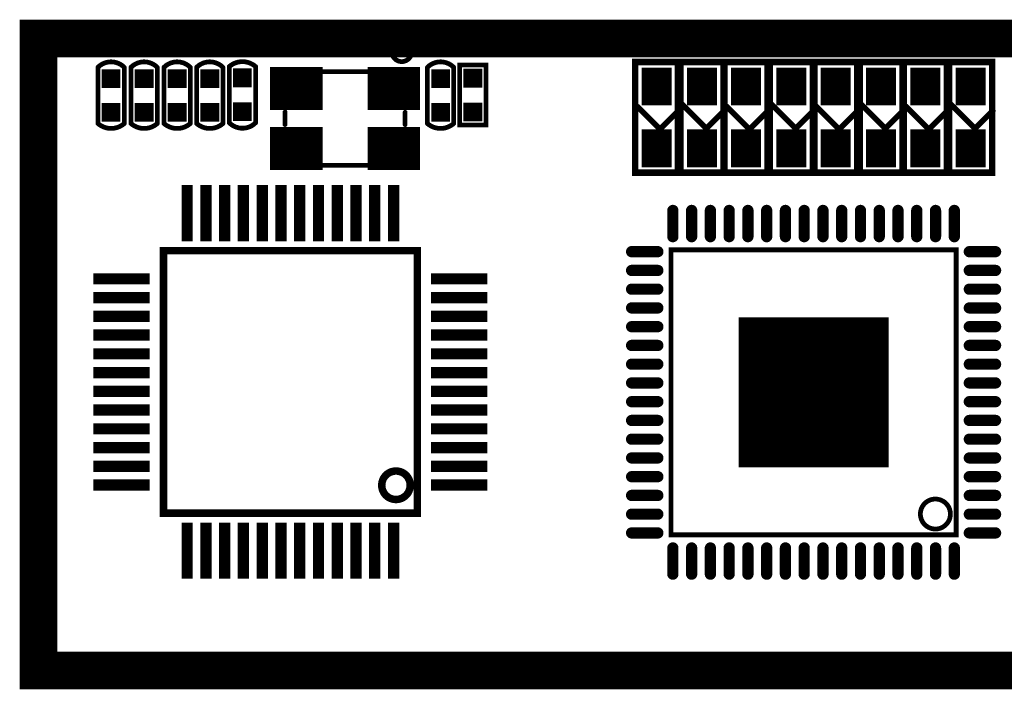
# Model space of a CAD drawing. Extents: x -1 to 179, y 0 to 119.
# Tile 4 of 23: x 17 to 43, y 79 to 97. Entities that reach past the tile are written whole.
import ezdxf

# ---------------------------------------------------------------- set-up
doc = ezdxf.new("R2010")
doc.units = 0
for name, color, linetype in [('2D_LINE_126', 183, 'CONTINUOUS'), ('DRIL_NPLTE_THRU_01', 3, 'CONTINUOUS'), ('DRIL_NPLTE_THRU_02', 23, 'CONTINUOUS'), ('DRIL_NPLTE_THRU_03', 6, 'CONTINUOUS'), ('DRIL_NPLTE_THRU_04', 176, 'CONTINUOUS'), ('DRIL_PLTE_THRU_01', 3, 'CONTINUOUS'), ('DRIL_PLTE_THRU_02', 23, 'CONTINUOUS'), ('DRIL_PLTE_THRU_03', 6, 'CONTINUOUS'), ('DRIL_PLTE_THRU_04', 176, 'CONTINUOUS'), ('PADS_BOT', 5, 'CONTINUOUS'), ('PADS_INNER', 96, 'CONTINUOUS'), ('PADS_TOP', 96, 'CONTINUOUS'), ('PADS_XR_121', 150, 'CONTINUOUS'), ('PADS_XR_123', 67, 'CONTINUOUS'), ('PART_TOP_2DLINE_00', 2, 'CONTINUOUS'), ('PART_TOP_2DLINE_01', 2, 'CONTINUOUS'), ('PART_TOP_2DLINE_120', 6, 'CONTINUOUS')]:
    doc.layers.add(name, color=color, linetype=linetype)

# ---------------------------------------------------------------- blocks, each defined once
blk = doc.blocks.new('SMOOTH_0$999998')
at = {"const_width": 0.5}
blk.add_lwpolyline([(-0.25, 0, 1), (0.25, 0, 1)], format="xyb", close=True, dxfattribs=at)
blk = doc.blocks.new('DRAWING_54')
at = {"layer": '2D_LINE_126', "const_width": 1}
blk.add_lwpolyline([(1.9558, 46.5328), (1.9558, 63.38951), (-140.8176, 63.3896), (-140.8176, 46.5328)], close=True, dxfattribs=at)
at = {"layer": '2D_LINE_126'}
for p in [(-140.8176, 63.3896), (-140.8176, 46.5328)]:
    blk.add_blockref('SMOOTH_0$999998', p, dxfattribs=at)
blk = doc.blocks.new('SMOOTH_0$05')
at = {"const_width": 0.025}
blk.add_lwpolyline([(-0.0125, 0, 1), (0.0125, 0, 1)], format="xyb", close=True, dxfattribs=at)
blk = doc.blocks.new('SMOOTH_0$127')
at = {"const_width": 0.0635}
blk.add_lwpolyline([(-0.03175, 0, 1), (0.03175, 0, 1)], format="xyb", close=True, dxfattribs=at)
blk = doc.blocks.new('PART_BODY_TOP_114')
at = {"layer": 'PART_TOP_2DLINE_01', "const_width": 0.127}
blk.add_lwpolyline([(-3.8, -3.8), (-3.8, 3.8), (3.8, 3.8), (3.8, -3.8)], close=True, dxfattribs=at)
blk.add_lwpolyline([(-2.846, 3.246, 1), (-3.646, 3.246, 1)], format="xyb", close=True, dxfattribs=at)
at = {"layer": 'PART_TOP_2DLINE_120', "const_width": 0.05}
for points in [[(0, -0.5), (0, 0.5)], [(-0.5, 0), (0.5, 0)]]:
    blk.add_lwpolyline(points, dxfattribs=at)
blk.add_lwpolyline([(-0.35, 0, 1), (0.35, 0, 1)], format="xyb", close=True, dxfattribs=at)
at = {"layer": 'PART_TOP_2DLINE_01'}
for p in [(-3.8, 3.8), (3.8, 3.8), (-3.8, -3.8), (3.8, -3.8)]:
    blk.add_blockref('SMOOTH_0$127', p, dxfattribs=at)
at = {"layer": 'PART_TOP_2DLINE_120'}
for p in [(0, 0.5), (-0.5, 0), (0.5, 0), (0, -0.5)]:
    blk.add_blockref('SMOOTH_0$05', p, dxfattribs=at)
blk = doc.blocks.new('DRIL_HOLE_0')
blk.add_lwpolyline([(0, 0, 1), (0, 0, 1)], format="xyb", close=True)
blk = doc.blocks.new('PAD_5')
blk.add_lwpolyline([(0, 0, 1), (0, 0, 1)], format="xyb", close=True)
blk = doc.blocks.new('PAD_13')
at = {"const_width": 0.15}
blk.add_lwpolyline([(-0.35, -0.075), (0.35, -0.075, 1), (0.35, 0.075), (-0.35, 0.075, 1)], format="xyb", close=True, dxfattribs=at)
blk = doc.blocks.new('STK_TOP_650')
at = {"layer": 'DRIL_NPLTE_THRU_01'}
blk.add_blockref('DRIL_HOLE_0', (0, 0), dxfattribs=at)
at = {"layer": 'DRIL_NPLTE_THRU_02'}
blk.add_blockref('DRIL_HOLE_0', (0, 0), dxfattribs=at)
at = {"layer": 'DRIL_NPLTE_THRU_03'}
blk.add_blockref('DRIL_HOLE_0', (0, 0), dxfattribs=at)
at = {"layer": 'DRIL_NPLTE_THRU_04'}
blk.add_blockref('DRIL_HOLE_0', (0, 0), dxfattribs=at)
at = {"layer": 'PADS_BOT'}
blk.add_blockref('PAD_5', (0, 0), dxfattribs=at)
at = {"layer": 'PADS_INNER'}
blk.add_blockref('PAD_5', (0, 0), dxfattribs=at)
at = {"layer": 'PADS_TOP'}
blk.add_blockref('PAD_13', (0, 0), dxfattribs=at)
blk = doc.blocks.new('STK_TOP_649')
at = {"layer": 'DRIL_NPLTE_THRU_01'}
blk.add_blockref('DRIL_HOLE_0', (0, 0), dxfattribs=at)
at = {"layer": 'DRIL_NPLTE_THRU_02'}
blk.add_blockref('DRIL_HOLE_0', (0, 0), dxfattribs=at)
at = {"layer": 'DRIL_NPLTE_THRU_03'}
blk.add_blockref('DRIL_HOLE_0', (0, 0), dxfattribs=at)
at = {"layer": 'DRIL_NPLTE_THRU_04'}
blk.add_blockref('DRIL_HOLE_0', (0, 0), dxfattribs=at)
at = {"layer": 'PADS_BOT'}
blk.add_blockref('PAD_5', (0, 0), dxfattribs=at)
at = {"layer": 'PADS_INNER'}
blk.add_blockref('PAD_5', (0, 0), dxfattribs=at)
at = {"layer": 'PADS_TOP', "rotation": 90}
blk.add_blockref('PAD_13', (0, 0), dxfattribs=at)
blk = doc.blocks.new('PAD_14')
at = {"const_width": 4}
blk.add_lwpolyline([(-2, 0), (2, 0)], dxfattribs=at)
blk = doc.blocks.new('PAD_15')
at = {"const_width": 2.53}
blk.add_lwpolyline([(-1.265, 0), (1.265, 0)], dxfattribs=at)
blk = doc.blocks.new('STK_TOP_651')
at = {"layer": 'DRIL_NPLTE_THRU_01'}
blk.add_blockref('DRIL_HOLE_0', (0, 0), dxfattribs=at)
at = {"layer": 'DRIL_NPLTE_THRU_02'}
blk.add_blockref('DRIL_HOLE_0', (0, 0), dxfattribs=at)
at = {"layer": 'DRIL_NPLTE_THRU_03'}
blk.add_blockref('DRIL_HOLE_0', (0, 0), dxfattribs=at)
at = {"layer": 'DRIL_NPLTE_THRU_04'}
blk.add_blockref('DRIL_HOLE_0', (0, 0), dxfattribs=at)
at = {"layer": 'PADS_BOT'}
blk.add_blockref('PAD_5', (0, 0), dxfattribs=at)
at = {"layer": 'PADS_INNER'}
blk.add_blockref('PAD_5', (0, 0), dxfattribs=at)
at = {"layer": 'PADS_TOP'}
blk.add_blockref('PAD_14', (0, 0), dxfattribs=at)
at = {"layer": 'PADS_XR_121'}
blk.add_blockref('PAD_14', (0, 0), dxfattribs=at)
at = {"layer": 'PADS_XR_123'}
blk.add_blockref('PAD_15', (0, 0), dxfattribs=at)
blk = doc.blocks.new('SYM_TOP_62')
for name, p in [('STK_TOP_649', (-3.75, 4.5)), ('STK_TOP_649', (-3.25, 4.5)), ('STK_TOP_649', (-2.75, 4.5)), ('STK_TOP_649', (-2.25, 4.5)), ('STK_TOP_649', (-1.75, 4.5)), ('STK_TOP_649', (-1.25, 4.5)), ('STK_TOP_649', (-0.75, 4.5)), ('STK_TOP_649', (-0.25, 4.5)), ('STK_TOP_649', (0.25, 4.5)), ('STK_TOP_649', (0.75, 4.5)), ('STK_TOP_649', (1.25, 4.5)), ('STK_TOP_649', (1.75, 4.5)), ('STK_TOP_649', (2.25, 4.5)), ('STK_TOP_649', (2.75, 4.5)), ('STK_TOP_649', (3.25, 4.5)), ('STK_TOP_649', (3.75, 4.5)), ('STK_TOP_650', (-4.5, 3.75)), ('PART_BODY_TOP_114', (0, 0)), ('STK_TOP_650', (4.5, 3.75)), ('STK_TOP_650', (-4.5, 3.25)), ('STK_TOP_650', (4.5, 3.25)), ('STK_TOP_650', (-4.5, 2.75)), ('STK_TOP_650', (4.5, 2.75)), ('STK_TOP_650', (-4.5, 2.25)), ('STK_TOP_650', (4.5, 2.25)), ('STK_TOP_650', (-4.5, 1.75)), ('STK_TOP_651', (0, 0)), ('STK_TOP_650', (4.5, 1.75)), ('STK_TOP_650', (-4.5, 1.25)), ('STK_TOP_650', (4.5, 1.25)), ('STK_TOP_650', (-4.5, 0.75)), ('STK_TOP_650', (4.5, 0.75)), ('STK_TOP_650', (-4.5, 0.25)), ('STK_TOP_650', (4.5, 0.25)), ('STK_TOP_650', (-4.5, -0.25)), ('STK_TOP_650', (4.5, -0.25)), ('STK_TOP_650', (-4.5, -0.75)), ('STK_TOP_650', (4.5, -0.75)), ('STK_TOP_650', (-4.5, -1.25)), ('STK_TOP_650', (4.5, -1.25)), ('STK_TOP_650', (-4.5, -1.75)), ('STK_TOP_650', (4.5, -1.75)), ('STK_TOP_650', (-4.5, -2.25)), ('STK_TOP_650', (4.5, -2.25)), ('STK_TOP_650', (-4.5, -2.75)), ('STK_TOP_650', (4.5, -2.75)), ('STK_TOP_650', (-4.5, -3.25)), ('STK_TOP_650', (4.5, -3.25)), ('STK_TOP_650', (-4.5, -3.75)), ('STK_TOP_650', (4.5, -3.75)), ('STK_TOP_649', (-3.75, -4.5)), ('STK_TOP_649', (-3.25, -4.5)), ('STK_TOP_649', (-2.75, -4.5)), ('STK_TOP_649', (-2.25, -4.5)), ('STK_TOP_649', (-1.75, -4.5)), ('STK_TOP_649', (-1.25, -4.5)), ('STK_TOP_649', (-0.75, -4.5)), ('STK_TOP_649', (-0.25, -4.5)), ('STK_TOP_649', (0.25, -4.5)), ('STK_TOP_649', (0.75, -4.5)), ('STK_TOP_649', (1.25, -4.5)), ('STK_TOP_649', (1.75, -4.5)), ('STK_TOP_649', (2.25, -4.5)), ('STK_TOP_649', (2.75, -4.5)), ('STK_TOP_649', (3.25, -4.5)), ('STK_TOP_649', (3.75, -4.5))]:
    blk.add_blockref(name, p)
blk = doc.blocks.new('PART_TOP_46')
blk.add_blockref('SYM_TOP_62', (0, 0))
blk = doc.blocks.new('PAD_17')
at = {"const_width": 0.8}
blk.add_lwpolyline([(-0.5, 0), (0.5, 0)], dxfattribs=at)
blk = doc.blocks.new('STK_TOP_257')
at = {"layer": 'DRIL_NPLTE_THRU_01'}
blk.add_blockref('DRIL_HOLE_0', (0, 0), dxfattribs=at)
at = {"layer": 'DRIL_NPLTE_THRU_02'}
blk.add_blockref('DRIL_HOLE_0', (0, 0), dxfattribs=at)
at = {"layer": 'DRIL_NPLTE_THRU_03'}
blk.add_blockref('DRIL_HOLE_0', (0, 0), dxfattribs=at)
at = {"layer": 'DRIL_NPLTE_THRU_04'}
blk.add_blockref('DRIL_HOLE_0', (0, 0), dxfattribs=at)
at = {"layer": 'PADS_BOT'}
blk.add_blockref('PAD_5', (0, 0), dxfattribs=at)
at = {"layer": 'PADS_INNER'}
blk.add_blockref('PAD_5', (0, 0), dxfattribs=at)
at = {"layer": 'PADS_TOP'}
blk.add_blockref('PAD_17', (0, 0), dxfattribs=at)
blk = doc.blocks.new('PAD_18')
at = {"const_width": 0.8}
blk.add_lwpolyline([(-1, 0), (1, 0)], dxfattribs=at)
blk = doc.blocks.new('STK_TOP_256')
at = {"layer": 'DRIL_NPLTE_THRU_01'}
blk.add_blockref('DRIL_HOLE_0', (0, 0), dxfattribs=at)
at = {"layer": 'DRIL_NPLTE_THRU_02'}
blk.add_blockref('DRIL_HOLE_0', (0, 0), dxfattribs=at)
at = {"layer": 'DRIL_NPLTE_THRU_03'}
blk.add_blockref('DRIL_HOLE_0', (0, 0), dxfattribs=at)
at = {"layer": 'DRIL_NPLTE_THRU_04'}
blk.add_blockref('DRIL_HOLE_0', (0, 0), dxfattribs=at)
at = {"layer": 'PADS_BOT'}
blk.add_blockref('PAD_5', (0, 0), dxfattribs=at)
at = {"layer": 'PADS_INNER'}
blk.add_blockref('PAD_5', (0, 0), dxfattribs=at)
at = {"layer": 'PADS_TOP'}
blk.add_blockref('PAD_18', (0, 0), dxfattribs=at)
blk = doc.blocks.new('SYM_TOP_58')
for name, p in [('STK_TOP_256', (-2.25, 0)), ('STK_TOP_257', (0, 0)), ('STK_TOP_256', (2.25, 0))]:
    blk.add_blockref(name, p)
blk = doc.blocks.new('PART_TOP_60')
blk.add_blockref('SYM_TOP_58', (0, 0))
blk = doc.blocks.new('PART_BODY_TOP_30')
at = {"layer": 'PART_TOP_2DLINE_01', "const_width": 0.127}
blk.add_lwpolyline([(-0.8, -0.35), (-0.8, 0.35), (0.8, 0.35), (0.8, -0.35)], close=True, dxfattribs=at)
at = {"layer": 'PART_TOP_2DLINE_01'}
for p in [(-0.8, 0.35), (0.8, 0.35), (-0.8, -0.35), (0.8, -0.35)]:
    blk.add_blockref('SMOOTH_0$127', p, dxfattribs=at)
blk = doc.blocks.new('PAD_19')
at = {"const_width": 0.5}
blk.add_lwpolyline([(-0.25, 0), (0.25, 0)], dxfattribs=at)
blk = doc.blocks.new('STK_TOP_8')
at = {"layer": 'DRIL_PLTE_THRU_01'}
blk.add_blockref('DRIL_HOLE_0', (0, 0), dxfattribs=at)
at = {"layer": 'DRIL_PLTE_THRU_02'}
blk.add_blockref('DRIL_HOLE_0', (0, 0), dxfattribs=at)
at = {"layer": 'DRIL_PLTE_THRU_03'}
blk.add_blockref('DRIL_HOLE_0', (0, 0), dxfattribs=at)
at = {"layer": 'DRIL_PLTE_THRU_04'}
blk.add_blockref('DRIL_HOLE_0', (0, 0), dxfattribs=at)
at = {"layer": 'PADS_BOT'}
blk.add_blockref('PAD_5', (0, 0), dxfattribs=at)
at = {"layer": 'PADS_INNER'}
blk.add_blockref('PAD_5', (0, 0), dxfattribs=at)
at = {"layer": 'PADS_TOP'}
blk.add_blockref('PAD_19', (0, 0), dxfattribs=at)
blk = doc.blocks.new('SYM_TOP_33')
for name, p in [('PART_BODY_TOP_30', (0, 0)), ('STK_TOP_8', (-0.45, 0)), ('STK_TOP_8', (0.45, 0))]:
    blk.add_blockref(name, p)
blk = doc.blocks.new('PART_TOP_156')
blk.add_blockref('SYM_TOP_33', (0, 0))
blk = doc.blocks.new('PART_BODY_TOP_1')
at = {"layer": 'PART_TOP_2DLINE_00', "const_width": 0.127}
blk.add_lwpolyline([(0.75, -0.35, 0.414214), (0.75, 0.35), (-0.75, 0.35, 0.373387), (-0.75, -0.35)], format="xyb", close=True, dxfattribs=at)
at = {"layer": 'PART_TOP_2DLINE_00'}
for p in [(-0.75, 0.35), (0.75, 0.35), (-0.75, -0.35), (0.75, -0.35)]:
    blk.add_blockref('SMOOTH_0$127', p, dxfattribs=at)
blk = doc.blocks.new('STK_TOP_7')
at = {"layer": 'DRIL_PLTE_THRU_01'}
blk.add_blockref('DRIL_HOLE_0', (0, 0), dxfattribs=at)
at = {"layer": 'DRIL_PLTE_THRU_02'}
blk.add_blockref('DRIL_HOLE_0', (0, 0), dxfattribs=at)
at = {"layer": 'DRIL_PLTE_THRU_03'}
blk.add_blockref('DRIL_HOLE_0', (0, 0), dxfattribs=at)
at = {"layer": 'DRIL_PLTE_THRU_04'}
blk.add_blockref('DRIL_HOLE_0', (0, 0), dxfattribs=at)
at = {"layer": 'PADS_BOT'}
blk.add_blockref('PAD_5', (0, 0), dxfattribs=at)
at = {"layer": 'PADS_INNER'}
blk.add_blockref('PAD_5', (0, 0), dxfattribs=at)
at = {"layer": 'PADS_TOP'}
blk.add_blockref('PAD_19', (0, 0), dxfattribs=at)
blk = doc.blocks.new('SYM_TOP_4')
for name, p in [('PART_BODY_TOP_1', (0, 0)), ('STK_TOP_7', (-0.45, 0)), ('STK_TOP_8', (0.45, 0))]:
    blk.add_blockref(name, p)
blk = doc.blocks.new('PART_TOP_308')
blk.add_blockref('SYM_TOP_4', (0, 0))
blk = doc.blocks.new('PART_TOP_309')
blk.add_blockref('SYM_TOP_4', (0, 0))
blk = doc.blocks.new('PART_TOP_310')
blk.add_blockref('SYM_TOP_4', (0, 0))
blk = doc.blocks.new('PART_TOP_311')
blk.add_blockref('SYM_TOP_4', (0, 0))
blk = doc.blocks.new('PART_TOP_313')
blk.add_blockref('SYM_TOP_4', (0, 0))
blk = doc.blocks.new('PART_TOP_314')
blk.add_blockref('SYM_TOP_4', (0, 0))
blk = doc.blocks.new('PART_BODY_TOP_41')
at = {"layer": 'PART_TOP_2DLINE_01', "const_width": 0.127}
for points in [[(-0.726, 1.25), (0.73, 1.25)], [(-1.6, -0.164), (-1.6, 0.163)], [(1.6, -0.172), (1.6, 0.163)], [(-0.72, -1.25), (0.715, -1.25)]]:
    blk.add_lwpolyline(points, dxfattribs=at)
blk.add_lwpolyline([(-1.247, -1.78, 1), (-1.774, -1.78, 1)], format="xyb", close=True, dxfattribs=at)
at = {"layer": 'PART_TOP_2DLINE_01'}
for p in [(-0.726, 1.25), (0.73, 1.25), (-1.6, 0.163), (1.6, 0.163), (-1.6, -0.164), (1.6, -0.172), (-0.72, -1.25), (0.715, -1.25)]:
    blk.add_blockref('SMOOTH_0$127', p, dxfattribs=at)
blk = doc.blocks.new('PAD_24')
at = {"const_width": 1.15}
blk.add_lwpolyline([(-0.7, 0), (0.7, 0)], dxfattribs=at)
blk = doc.blocks.new('STK_TOP_114')
at = {"layer": 'DRIL_PLTE_THRU_01'}
blk.add_blockref('DRIL_HOLE_0', (0, 0), dxfattribs=at)
at = {"layer": 'DRIL_PLTE_THRU_02'}
blk.add_blockref('DRIL_HOLE_0', (0, 0), dxfattribs=at)
at = {"layer": 'DRIL_PLTE_THRU_03'}
blk.add_blockref('DRIL_HOLE_0', (0, 0), dxfattribs=at)
at = {"layer": 'DRIL_PLTE_THRU_04'}
blk.add_blockref('DRIL_HOLE_0', (0, 0), dxfattribs=at)
at = {"layer": 'PADS_BOT'}
blk.add_blockref('PAD_5', (0, 0), dxfattribs=at)
at = {"layer": 'PADS_INNER'}
blk.add_blockref('PAD_5', (0, 0), dxfattribs=at)
at = {"layer": 'PADS_TOP'}
blk.add_blockref('PAD_24', (0, 0), dxfattribs=at)
blk = doc.blocks.new('SYM_TOP_44')
for name, p in [('STK_TOP_114', (-1.3, 0.8)), ('PART_BODY_TOP_41', (0, 0)), ('STK_TOP_114', (1.3, 0.8)), ('STK_TOP_114', (-1.3, -0.8)), ('STK_TOP_114', (1.3, -0.8))]:
    blk.add_blockref(name, p)
blk = doc.blocks.new('PART_TOP_627')
blk.add_blockref('SYM_TOP_44', (0, 0))
blk = doc.blocks.new('SMOOTH_0$199898')
at = {"const_width": 0.099949}
blk.add_lwpolyline([(-0.049974, 0, 1), (0.049974, 0, 1)], format="xyb", close=True, dxfattribs=at)
blk = doc.blocks.new('PART_BODY_TOP_34')
at = {"layer": 'PART_TOP_2DLINE_01', "const_width": 0.2}
blk.add_lwpolyline([(-3.5, 3.382), (3.5, 3.382), (3.5, -3.382), (-3.5, -3.382)], close=True, dxfattribs=at)
blk.add_lwpolyline([(-3.135, -2.815, 1), (-2.376, -2.815, 1)], format="xyb", close=True, dxfattribs=at)
at = {"layer": 'PART_TOP_2DLINE_01'}
for p in [(-3.5, 3.382), (3.5, 3.382), (-3.5, -3.382), (3.5, -3.382)]:
    blk.add_blockref('SMOOTH_0$199898', p, dxfattribs=at)
blk = doc.blocks.new('PAD_6')
at = {"const_width": 0.299999}
blk.add_lwpolyline([(-0.749998, 0), (0.749998, 0)], dxfattribs=at)
blk = doc.blocks.new('STK_TOP_97')
at = {"layer": 'DRIL_PLTE_THRU_01'}
blk.add_blockref('DRIL_HOLE_0', (0, 0), dxfattribs=at)
at = {"layer": 'DRIL_PLTE_THRU_02'}
blk.add_blockref('DRIL_HOLE_0', (0, 0), dxfattribs=at)
at = {"layer": 'DRIL_PLTE_THRU_03'}
blk.add_blockref('DRIL_HOLE_0', (0, 0), dxfattribs=at)
at = {"layer": 'DRIL_PLTE_THRU_04'}
blk.add_blockref('DRIL_HOLE_0', (0, 0), dxfattribs=at)
at = {"layer": 'PADS_BOT'}
blk.add_blockref('PAD_5', (0, 0), dxfattribs=at)
at = {"layer": 'PADS_INNER'}
blk.add_blockref('PAD_5', (0, 0), dxfattribs=at)
at = {"layer": 'PADS_TOP', "rotation": 90}
blk.add_blockref('PAD_6', (0, 0), dxfattribs=at)
blk = doc.blocks.new('STK_TOP_98')
at = {"layer": 'DRIL_PLTE_THRU_01'}
blk.add_blockref('DRIL_HOLE_0', (0, 0), dxfattribs=at)
at = {"layer": 'DRIL_PLTE_THRU_02'}
blk.add_blockref('DRIL_HOLE_0', (0, 0), dxfattribs=at)
at = {"layer": 'DRIL_PLTE_THRU_03'}
blk.add_blockref('DRIL_HOLE_0', (0, 0), dxfattribs=at)
at = {"layer": 'DRIL_PLTE_THRU_04'}
blk.add_blockref('DRIL_HOLE_0', (0, 0), dxfattribs=at)
at = {"layer": 'PADS_BOT'}
blk.add_blockref('PAD_5', (0, 0), dxfattribs=at)
at = {"layer": 'PADS_INNER'}
blk.add_blockref('PAD_5', (0, 0), dxfattribs=at)
at = {"layer": 'PADS_TOP'}
blk.add_blockref('PAD_6', (0, 0), dxfattribs=at)
blk = doc.blocks.new('SYM_TOP_37')
for name, p in [('STK_TOP_97', (-2.75, 4.5)), ('STK_TOP_97', (-2.25, 4.5)), ('STK_TOP_97', (-1.75, 4.5)), ('STK_TOP_97', (-1.25, 4.5)), ('STK_TOP_97', (-0.75, 4.5)), ('STK_TOP_97', (-0.25, 4.5)), ('STK_TOP_97', (0.25, 4.5)), ('STK_TOP_97', (0.75, 4.5)), ('STK_TOP_97', (1.25, 4.5)), ('STK_TOP_97', (1.75, 4.5)), ('STK_TOP_97', (2.25, 4.5)), ('STK_TOP_97', (2.75, 4.5)), ('PART_BODY_TOP_34', (0, 0)), ('STK_TOP_98', (-4.5, 2.75)), ('STK_TOP_98', (4.5, 2.75)), ('STK_TOP_98', (-4.5, 2.25)), ('STK_TOP_98', (4.5, 2.25)), ('STK_TOP_98', (-4.5, 1.75)), ('STK_TOP_98', (4.5, 1.75)), ('STK_TOP_98', (-4.5, 1.25)), ('STK_TOP_98', (4.5, 1.25)), ('STK_TOP_98', (-4.5, 0.75)), ('STK_TOP_98', (4.5, 0.75)), ('STK_TOP_98', (-4.5, 0.25)), ('STK_TOP_98', (4.5, 0.25)), ('STK_TOP_98', (-4.5, -0.25)), ('STK_TOP_98', (4.5, -0.25)), ('STK_TOP_98', (-4.5, -0.75)), ('STK_TOP_98', (4.5, -0.75)), ('STK_TOP_98', (-4.5, -1.25)), ('STK_TOP_98', (4.5, -1.25)), ('STK_TOP_98', (-4.5, -1.75)), ('STK_TOP_98', (4.5, -1.75)), ('STK_TOP_98', (-4.5, -2.25)), ('STK_TOP_98', (4.5, -2.25)), ('STK_TOP_98', (-4.5, -2.75)), ('STK_TOP_98', (4.5, -2.75)), ('STK_TOP_97', (-2.75, -4.5)), ('STK_TOP_97', (-2.25, -4.5)), ('STK_TOP_97', (-1.75, -4.5)), ('STK_TOP_97', (-1.25, -4.5)), ('STK_TOP_97', (-0.75, -4.5)), ('STK_TOP_97', (-0.25, -4.5)), ('STK_TOP_97', (0.25, -4.5)), ('STK_TOP_97', (0.75, -4.5)), ('STK_TOP_97', (1.25, -4.5)), ('STK_TOP_97', (1.75, -4.5)), ('STK_TOP_97', (2.25, -4.5)), ('STK_TOP_97', (2.75, -4.5))]:
    blk.add_blockref(name, p)
blk = doc.blocks.new('PART_TOP_635')
blk.add_blockref('SYM_TOP_37', (0, 0))
blk = doc.blocks.new('SMOOTH_0$15011')
at = {"const_width": 0.0751}
blk.add_lwpolyline([(-0.038, 0, 1), (0.038, 0, 1)], format="xyb", close=True, dxfattribs=at)
blk = doc.blocks.new('PART_BODY_TOP_15')
at = {"layer": 'PART_TOP_2DLINE_01', "const_width": 0.127}
blk.add_lwpolyline([(-1.494, -1.196), (-1.494, 1.192), (1.503, 1.192), (1.503, -1.196)], close=True, dxfattribs=at)
at = {"layer": 'PART_TOP_2DLINE_01'}
for points, const_width in [([(0.29, 1.114), (-0.311, 0.512), (0.315, -0.114), (-0.292, -0.721), (0.18, -1.193)], 0.15), ([(-1.494, -0.002), (1.503, -0.002)], 0.127)]:
    blk.add_lwpolyline(points, dxfattribs=dict(at, const_width=const_width))
for name, p in [('SMOOTH_0$127', (-1.494, 1.192)), ('SMOOTH_0$15011', (0.29, 1.114)), ('SMOOTH_0$127', (1.503, 1.192)), ('SMOOTH_0$15011', (-0.311, 0.512)), ('SMOOTH_0$127', (-1.494, -0.002)), ('SMOOTH_0$127', (1.503, -0.002)), ('SMOOTH_0$15011', (0.315, -0.114)), ('SMOOTH_0$15011', (-0.292, -0.721)), ('SMOOTH_0$127', (-1.494, -1.196)), ('SMOOTH_0$15011', (0.18, -1.193)), ('SMOOTH_0$127', (1.503, -1.196))]:
    blk.add_blockref(name, p, dxfattribs=at)
blk = doc.blocks.new('PAD_8')
at = {"const_width": 0.8}
blk.add_lwpolyline([(-0.45, 0), (0.45, 0)], dxfattribs=at)
blk = doc.blocks.new('STK_TOP_25')
at = {"layer": 'DRIL_PLTE_THRU_01'}
blk.add_blockref('DRIL_HOLE_0', (0, 0), dxfattribs=at)
at = {"layer": 'DRIL_PLTE_THRU_02'}
blk.add_blockref('DRIL_HOLE_0', (0, 0), dxfattribs=at)
at = {"layer": 'DRIL_PLTE_THRU_03'}
blk.add_blockref('DRIL_HOLE_0', (0, 0), dxfattribs=at)
at = {"layer": 'DRIL_PLTE_THRU_04'}
blk.add_blockref('DRIL_HOLE_0', (0, 0), dxfattribs=at)
at = {"layer": 'PADS_BOT'}
blk.add_blockref('PAD_5', (0, 0), dxfattribs=at)
at = {"layer": 'PADS_INNER'}
blk.add_blockref('PAD_5', (0, 0), dxfattribs=at)
at = {"layer": 'PADS_TOP'}
blk.add_blockref('PAD_8', (0, 0), dxfattribs=at)
blk = doc.blocks.new('SYM_TOP_18')
for name, p in [('PART_BODY_TOP_15', (0, 0)), ('STK_TOP_25', (-0.87492, 0.605056)), ('STK_TOP_25', (0.879966, 0.602008)), ('STK_TOP_25', (-0.88, -0.605)), ('STK_TOP_25', (0.880982, -0.605))]:
    blk.add_blockref(name, p)
blk = doc.blocks.new('PART_TOP_732')
blk.add_blockref('SYM_TOP_18', (0, 0))
blk = doc.blocks.new('PART_TOP_733')
blk.add_blockref('SYM_TOP_18', (0, 0))
blk = doc.blocks.new('PART_TOP_734')
blk.add_blockref('SYM_TOP_18', (0, 0))
blk = doc.blocks.new('PART_TOP_735')
blk.add_blockref('SYM_TOP_18', (0, 0))
blk = doc.blocks.new('PART_BODY_TOP_47')
at = {"layer": 'PART_TOP_2DLINE_01', "const_width": 0.127}
blk.add_lwpolyline([(-1.45, -0.55), (-1.45, 0.55), (1.45, 0.55), (1.45, -0.55)], close=True, dxfattribs=at)
at = {"layer": 'PART_TOP_2DLINE_01'}
for p in [(-1.45, 0.55), (1.45, 0.55), (-1.45, -0.55), (1.45, -0.55)]:
    blk.add_blockref('SMOOTH_0$127', p, dxfattribs=at)
blk = doc.blocks.new('PAD_7')
at = {"const_width": 0.8}
blk.add_lwpolyline([(-0.4825, 0), (0.4825, 0)], dxfattribs=at)
blk = doc.blocks.new('STK_TOP_149')
at = {"layer": 'DRIL_PLTE_THRU_01'}
blk.add_blockref('DRIL_HOLE_0', (0, 0), dxfattribs=at)
at = {"layer": 'DRIL_PLTE_THRU_02'}
blk.add_blockref('DRIL_HOLE_0', (0, 0), dxfattribs=at)
at = {"layer": 'DRIL_PLTE_THRU_03'}
blk.add_blockref('DRIL_HOLE_0', (0, 0), dxfattribs=at)
at = {"layer": 'DRIL_PLTE_THRU_04'}
blk.add_blockref('DRIL_HOLE_0', (0, 0), dxfattribs=at)
at = {"layer": 'PADS_BOT'}
blk.add_blockref('PAD_5', (0, 0), dxfattribs=at)
at = {"layer": 'PADS_INNER'}
blk.add_blockref('PAD_5', (0, 0), dxfattribs=at)
at = {"layer": 'PADS_TOP'}
blk.add_blockref('PAD_7', (0, 0), dxfattribs=at)
blk = doc.blocks.new('SYM_TOP_50')
for name, p in [('PART_BODY_TOP_47', (0, 0)), ('STK_TOP_149', (-0.8, 0)), ('STK_TOP_149', (0.8, 0))]:
    blk.add_blockref(name, p)
blk = doc.blocks.new('PART_TOP_736')
blk.add_blockref('SYM_TOP_50', (0, 0))
blk = doc.blocks.new('PART_TOP_737')
blk.add_blockref('SYM_TOP_50', (0, 0))
blk = doc.blocks.new('PART_TOP_738')
blk.add_blockref('SYM_TOP_50', (0, 0))
blk = doc.blocks.new('PART_TOP_739')
blk.add_blockref('SYM_TOP_50', (0, 0))
blk = doc.blocks.new('PART_TOP_740')
blk.add_blockref('SYM_TOP_50', (0, 0))
blk = doc.blocks.new('PART_TOP_741')
blk.add_blockref('SYM_TOP_50', (0, 0))
blk = doc.blocks.new('PART_TOP_742')
blk.add_blockref('SYM_TOP_50', (0, 0))
blk = doc.blocks.new('PART_TOP_743')
blk.add_blockref('SYM_TOP_50', (0, 0))

msp = doc.modelspace()

# ---------------------------------------------------------------- block references
msp.add_blockref('DRAWING_54', (158.105, 32.91))
for name, p, rotation in [('PART_TOP_627', (25.458, 94.165), 180), ('PART_TOP_734', (34.364, 94.19), 90), ('PART_TOP_739', (33.759, 94.194), 270), ('PART_TOP_741', (34.969, 94.194), 270), ('PART_TOP_732', (36.748, 94.19), 90), ('PART_TOP_742', (36.143, 94.194), 270), ('PART_TOP_743', (37.353, 94.194), 270), ('PART_TOP_735', (39.138, 94.19), 90), ('PART_TOP_738', (38.536, 94.194), 270), ('PART_TOP_740', (39.743, 94.194), 270), ('PART_TOP_733', (41.527, 94.19), 90), ('PART_TOP_737', (40.922, 94.194), 270), ('PART_TOP_736', (42.132, 94.194), 270), ('PART_TOP_308', (19.223, 94.78), 90), ('PART_TOP_309', (20.103, 94.78), 90), ('PART_TOP_310', (20.983, 94.78), 90), ('PART_TOP_311', (21.853, 94.78), 90), ('PART_TOP_314', (22.723, 94.8), 270), ('PART_TOP_313', (28.003, 94.78), 90), ('PART_TOP_156', (28.863, 94.79), 90), ('PART_TOP_635', (24, 87.14), 90), ('PART_TOP_46', (37.944, 86.863), 180), ('PART_TOP_60', (17.287, 87.164), 270)]:
    msp.add_blockref(name, p, dxfattribs=dict(rotation=rotation))

doc.saveas('drawing.dxf')
